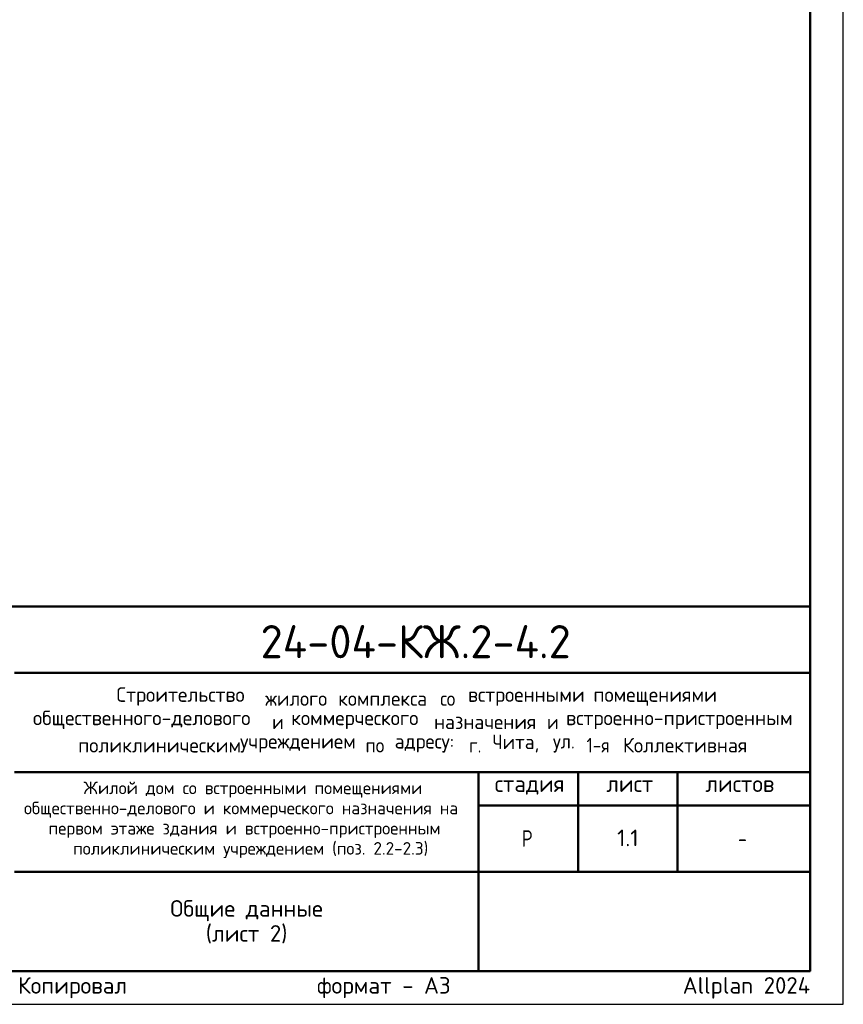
# Model space of a CAD drawing. Header units: millimetres. Extents: x 0 to 74351, y 0 to 35652.
# Tile 3 of 5: x 35493 to 50400, y 0 to 17820. Entities that reach past the tile are written whole.
import ezdxf

# ---------------------------------------------------------------- set-up
doc = ezdxf.new("R2010")
doc.units = ezdxf.units.MM
doc.layers.add('Standard', color=7, linetype='Continuous', lineweight=25)
doc.layers.add('Надписи', color=7, linetype='Continuous', lineweight=25)
doc.styles.add('ARIAL', font='arial.ttf')
doc.styles.add('ISOCPEUR', font='txt')

msp = doc.modelspace()

# ---------------------------------------------------------------- linework, layer by layer
at = {"layer": 'Standard', "color": 7, "linetype": 'Continuous', "lineweight": 50, "transparency": 33554687}
for p, q in [((27600, 7200), (49800, 7200)), ((35400, 6000), (49800, 6000)), ((35400, 4200), (49800, 4200)), ((43800, 2400), (43800, 4200)), ((45600, 2400), (45600, 4200)), ((47400, 2400), (47400, 4200)), ((43800, 3600), (49800, 3600)), ((35400, 2400), (49800, 2400)), ((43800, 600), (43800, 2400)), ((43800, 600), (43800, 2400))]:
    msp.add_line(p, q, dxfattribs=at)
at = {"layer": 'Standard', "color": 7, "linetype": 'Continuous', "lineweight": 25, "transparency": 33554687}
for p, q in [((49800, 600), (49800, 7200)), ((27600, 600), (49800, 600)), ((27600, 600), (49800, 600)), ((27600, 600), (49800, 600))]:
    msp.add_line(p, q, dxfattribs=at)
msp.add_lwpolyline([(0, 0), (50400, 0), (50400, 35640), (0, 35640), (0, 0)], close=True, dxfattribs=at)
msp.add_lwpolyline([(0, 0), (50400, 0), (50400, 35640), (0, 35640), (0, 0)], close=True, dxfattribs=at)
at = {"layer": 'Standard', "color": 7, "linetype": 'Continuous', "lineweight": 50, "transparency": 33554687}
msp.add_lwpolyline([(2400, 35040), (49800, 35040), (49800, 600), (2400, 600), (2400, 35040)], close=True, dxfattribs=at)
at = {"layer": 'Standard', "color": 7, "linetype": 'Continuous', "lineweight": 25, "transparency": 33554687}
msp.add_lwpolyline([(49800, 7200), (27600, 7200), (27600, 600), (49800, 600), (49800, 7200)], dxfattribs=at)

# ---------------------------------------------------------------- texts
at = {"layer": 'Standard', "color": 7, "linetype": 'Continuous', "lineweight": 50, "transparency": 33554687, "insert": (39852, 6262), "char_height": 600, "width": 6110.08, "attachment_point": 7, "style": 'ISOCPEUR'}
msp.add_mtext('\\W0.98;24-04-КЖ.2-4.2', dxfattribs=at)
at = {"layer": 'Standard', "color": 7, "linetype": 'Continuous', "lineweight": 25, "transparency": 33554687, "attachment_point": 7, "style": 'ISOCPEUR'}
for s, insert, char_height, width in [('\\W0.98;Строительство ', (37245, 5402), 264, 2820.83), ('\\W0.96;жилого ', (39937, 5402), 264, 1446.12), ('\\W0.97;комплекса ', (41257, 5402), 264, 1975.29), ('\\W0.90;со ', (43105, 5402), 264, 620.97), ('\\W0.98;встроенными ', (43607, 5402), 264, 2398.16), ('\\W0.98;помещениями', (45877, 5402), 264, 2292.21), ('\\W0.99;общественного-делового ', (35733, 4980), 264, 4457.19), ('\\W0.87;и ', (40063, 4980), 264, 457.48), ('\\W0.98;коммерческого ', (40406, 4980), 264, 2714.91), ('\\W0.97;назначения ', (42993, 4980), 264, 2173.24), ('\\W0.87;и ', (45039, 4980), 264, 457.46), ('\\W0.99;встроенно-пристроенным', (45382, 4980), 264, 4298.92), ('\\W0.95;Чита, ', (44049, 4557), 264, 1221.07), ('\\W0.86;1-я ', (45752, 4557), 264, 773.52), ('\\W0.98;Коллективная', (46412, 4557), 264, 2450.61), ('\\W0.98;поликлиническим ', (36552, 4557), 264, 3058.06), ('\\W0.98;учреждением ', (39482, 4557), 264, 2397.9), ('\\W0.91;по ', (41752, 4557), 264, 647.69), ('\\W0.96;адресу: ', (42280, 4557), 264, 1472.67), ('\\W0.89;г. ', (43627, 4557), 264, 539.49), ('\\W0.92;ул. ', (45145, 4557), 264, 728.23), ('\\W0.99;стадия    лист     листов', (44091, 3795), 300, 5247.11), ('\\W0.80;Р', (44580, 2850), 300, 359.84), ('\\W0.78;-', (48495, 2850), 300, 326.39)]:
    msp.add_mtext(s, dxfattribs=dict(at, insert=insert, char_height=char_height, width=width))
at = {"layer": 'Standard', "color": 7, "linetype": 'Continuous', "lineweight": 18, "transparency": 33554687, "char_height": 228, "attachment_point": 7, "style": 'ISOCPEUR'}
for s, insert, width in [('\\W0.99;Жилой дом со встроенными помещениями', (36647, 3741), 6015.25), ('\\W0.99;общественно-делового и коммерческого назначения на', (35570, 3376), 8168.16), ('\\W0.99;первом этаже здания и встроенно-пристроенным', (36015, 3011), 7279.77), ('\\W0.99;поликлиническим учреждением (поз. 2.2-2.3)', (36459, 2646), 6390.3)]:
    msp.add_mtext(s, dxfattribs=dict(at, insert=insert, width=width))
at = {"layer": 'Standard', "color": 7, "linetype": 'Continuous', "lineweight": 25, "transparency": 33554687, "insert": (39600, 1885), "char_height": 300, "width": 2804.77, "attachment_point": 2, "line_spacing_factor": 0.903614, "style": 'ARIAL'}
msp.add_mtext('\\A1;{\\fISOCPEUR|i0|b0;\\H300.000000;\\W1.000000;\\C7;Общие данные}\\P{\\fISOCPEUR|i0|b0;\\H300.000000;\\W1.000000;\\C7;(лист 2)}\\P', dxfattribs=at)
at = {"layer": 'Standard', "color": 8, "linetype": 'Continuous', "lineweight": 13, "transparency": 33554687, "insert": (49800, 297), "char_height": 300, "width": 14099.36, "attachment_point": 6, "style": 'ISOCPEUR'}
msp.add_mtext('\\A1;{\\fISOCPEUR|i0|b0;\\H300.000000;\\W1.000000;\\C8;Копировал                  формат - А3                      Allplan 2024}\\P', dxfattribs=at)
at = {"layer": 'Надписи', "color": 7, "linetype": 'Continuous', "lineweight": 13, "transparency": 33554687, "insert": (46500, 3012), "char_height": 300, "width": 492.63, "attachment_point": 5, "style": 'ISOCPEUR'}
msp.add_mtext('\\A1;{\\fISOCPEUR|i0|b0;\\H300.000000;\\W1.000000;\\C7;1.1}\\P', dxfattribs=at)
msp.add_mtext('\\A1;{\\fISOCPEUR|i0|b0;\\H300.000000;\\W1.000000;\\C7;1.1}\\P', dxfattribs=at)

doc.saveas('drawing.dxf')
